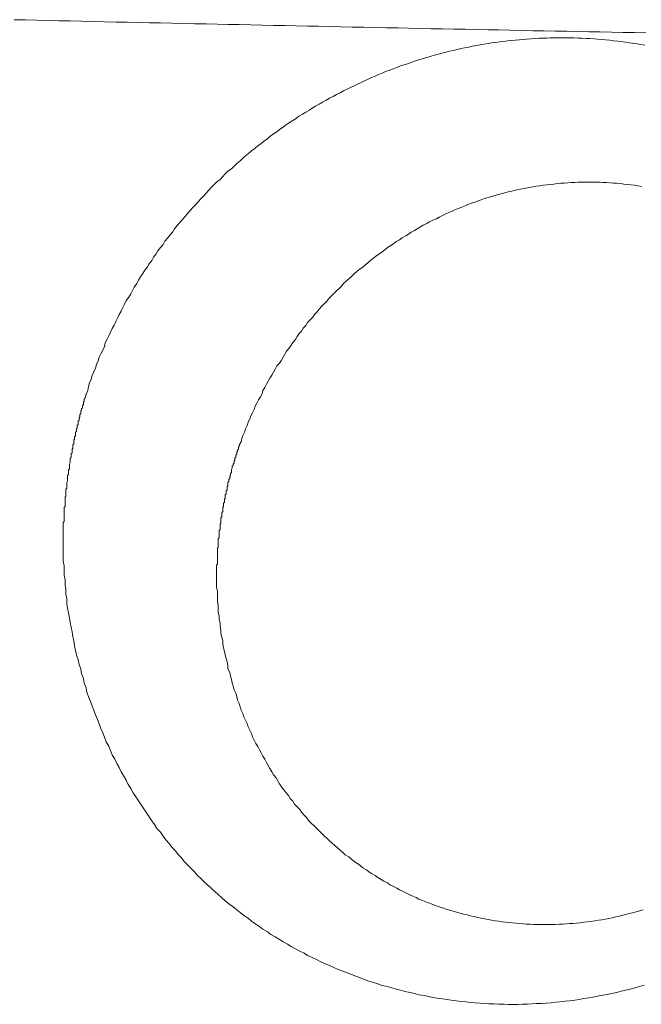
# Model space of a CAD drawing. Header units: millimetres. Extents: x -2274 to 12297, y -16157 to 26321.
# Tile 69 of 256: x -78.625 to -77.915, y -7056.334 to -7055.211. Entities that reach past the tile are written whole.
import ezdxf

# ---------------------------------------------------------------- set-up
doc = ezdxf.new("R2010")
doc.units = ezdxf.units.MM

msp = doc.modelspace()

# ---------------------------------------------------------------- linework, layer by layer
at = {"color": 253, "lineweight": 13}
for points in [[(-77.9103, -7055.2256, 0), (-77.9233, -7055.2253, 0), (-77.9363, -7055.2251, 0), (-77.9493, -7055.2248, 0), (-77.9623, -7055.2246, 0), (-77.9753, -7055.2244, 0), (-77.9883, -7055.2241, 0), (-78.0003, -7055.2239, 0), (-78.0133, -7055.2236, 0), (-78.0263, -7055.2234, 0), (-78.0393, -7055.2232, 0), (-78.0523, -7055.2229, 0), (-78.0653, -7055.2227, 0), (-78.0783, -7055.2224, 0), (-78.0903, -7055.2221, 0), (-78.1033, -7055.2219, 0), (-78.1163, -7055.2216, 0), (-78.1293, -7055.2214, 0), (-78.1423, -7055.2211, 0), (-78.1553, -7055.2209, 0), (-78.1683, -7055.2206, 0), (-78.1813, -7055.2203, 0), (-78.1933, -7055.2201, 0), (-78.2063, -7055.2198, 0), (-78.2193, -7055.2196, 0), (-78.2323, -7055.2193, 0), (-78.2453, -7055.219, 0), (-78.2583, -7055.2188, 0), (-78.2713, -7055.2185, 0), (-78.2843, -7055.2182, 0), (-78.2963, -7055.218, 0), (-78.3093, -7055.2177, 0), (-78.3223, -7055.2174, 0), (-78.3353, -7055.2171, 0), (-78.3483, -7055.2169, 0), (-78.3613, -7055.2166, 0), (-78.3743, -7055.2163, 0), (-78.3873, -7055.216, 0), (-78.3993, -7055.2158, 0), (-78.4123, -7055.2155, 0), (-78.4253, -7055.2152, 0), (-78.4383, -7055.2149, 0), (-78.4513, -7055.2147, 0), (-78.4643, -7055.2144, 0), (-78.4773, -7055.2141, 0), (-78.4903, -7055.2138, 0), (-78.5023, -7055.2135, 0), (-78.5153, -7055.2133, 0), (-78.5283, -7055.213, 0), (-78.5413, -7055.2127, 0), (-78.5543, -7055.2124, 0), (-78.5673, -7055.2121, 0), (-78.5803, -7055.2118, 0), (-78.5923, -7055.2116, 0), (-78.6053, -7055.2113, 0), (-78.6183, -7055.211, 0), (-78.6313, -7055.2107, 0)], [(-78.5503, -7055.6422, 0), (-78.5493, -7055.638, 0), (-78.5473, -7055.6337, 0), (-78.5463, -7055.6295, 0), (-78.5453, -7055.6253, 0), (-78.5433, -7055.6211, 0), (-78.5423, -7055.6169, 0), (-78.5403, -7055.6127, 0), (-78.5383, -7055.6085, 0), (-78.5373, -7055.6043, 0), (-78.5353, -7055.6002, 0), (-78.5343, -7055.596, 0), (-78.5323, -7055.5919, 0), (-78.5303, -7055.5878, 0), (-78.5283, -7055.5836, 0), (-78.5273, -7055.5795, 0), (-78.5253, -7055.5754, 0), (-78.5233, -7055.5714, 0), (-78.5213, -7055.5673, 0), (-78.5193, -7055.5632, 0), (-78.5173, -7055.5592, 0), (-78.5153, -7055.5552, 0), (-78.5133, -7055.5512, 0), (-78.5113, -7055.5472, 0), (-78.5093, -7055.5432, 0), (-78.5073, -7055.5392, 0), (-78.5053, -7055.5353, 0), (-78.5033, -7055.5313, 0), (-78.5003, -7055.5274, 0), (-78.4983, -7055.5235, 0), (-78.4963, -7055.5196, 0), (-78.4943, -7055.5158, 0), (-78.4913, -7055.5119, 0), (-78.4893, -7055.5081, 0), (-78.4873, -7055.5043, 0), (-78.4843, -7055.5005, 0), (-78.4823, -7055.4967, 0), (-78.4793, -7055.4929, 0), (-78.4773, -7055.4892, 0), (-78.4743, -7055.4854, 0), (-78.4723, -7055.4817, 0), (-78.4693, -7055.478, 0), (-78.4673, -7055.4744, 0), (-78.4643, -7055.4707, 0), (-78.4613, -7055.4671, 0), (-78.4593, -7055.4635, 0), (-78.4563, -7055.4599, 0), (-78.4533, -7055.4563, 0), (-78.4503, -7055.4528, 0), (-78.4483, -7055.4492, 0), (-78.4453, -7055.4457, 0), (-78.4423, -7055.4423, 0), (-78.4393, -7055.4388, 0), (-78.4363, -7055.4354, 0), (-78.4333, -7055.432, 0), (-78.4303, -7055.4286, 0), (-78.4273, -7055.4252, 0), (-78.4243, -7055.4219, 0), (-78.4213, -7055.4185, 0), (-78.4183, -7055.4153, 0), (-78.4153, -7055.412, 0), (-78.4123, -7055.4087, 0), (-78.4093, -7055.4055, 0), (-78.4063, -7055.4023, 0), (-78.4033, -7055.3992, 0), (-78.4003, -7055.396, 0), (-78.3963, -7055.3929, 0), (-78.3933, -7055.3898, 0), (-78.3903, -7055.3867, 0), (-78.3873, -7055.3837, 0), (-78.3833, -7055.3807, 0), (-78.3803, -7055.3777, 0), (-78.3773, -7055.3747, 0), (-78.3733, -7055.3718, 0), (-78.3703, -7055.3688, 0), (-78.3673, -7055.3659, 0), (-78.3633, -7055.3631, 0), (-78.3603, -7055.3602, 0), (-78.3563, -7055.3574, 0), (-78.3533, -7055.3547, 0), (-78.3493, -7055.3519, 0), (-78.3463, -7055.3492, 0), (-78.3423, -7055.3465, 0), (-78.3393, -7055.3438, 0), (-78.3353, -7055.3411, 0), (-78.3313, -7055.3385, 0), (-78.3283, -7055.3359, 0), (-78.3243, -7055.3333, 0), (-78.3213, -7055.3308, 0), (-78.3173, -7055.3283, 0), (-78.3133, -7055.3258, 0), (-78.3093, -7055.3233, 0), (-78.3063, -7055.3209, 0), (-78.3023, -7055.3185, 0), (-78.2983, -7055.3161, 0), (-78.2943, -7055.3138, 0), (-78.2913, -7055.3115, 0), (-78.2873, -7055.3092, 0), (-78.2833, -7055.3069, 0), (-78.2793, -7055.3047, 0), (-78.2753, -7055.3025, 0), (-78.2713, -7055.3004, 0), (-78.2673, -7055.2982, 0), (-78.2633, -7055.2961, 0), (-78.2593, -7055.294, 0), (-78.2553, -7055.292, 0), (-78.2513, -7055.29, 0), (-78.2473, -7055.288, 0), (-78.2433, -7055.286, 0), (-78.2393, -7055.2841, 0), (-78.2353, -7055.2822, 0), (-78.2313, -7055.2804, 0), (-78.2273, -7055.2785, 0), (-78.2233, -7055.2767, 0), (-78.2193, -7055.275, 0), (-78.2153, -7055.2732, 0), (-78.2113, -7055.2715, 0), (-78.2073, -7055.2699, 0), (-78.2023, -7055.2682, 0), (-78.1983, -7055.2666, 0), (-78.1943, -7055.2651, 0), (-78.1903, -7055.2635, 0), (-78.1863, -7055.262, 0), (-78.1813, -7055.2606, 0), (-78.1773, -7055.2591, 0), (-78.1733, -7055.2577, 0), (-78.1693, -7055.2564, 0), (-78.1643, -7055.2551, 0), (-78.1603, -7055.2538, 0), (-78.1563, -7055.2525, 0), (-78.1513, -7055.2513, 0), (-78.1473, -7055.2501, 0), (-78.1433, -7055.2489, 0), (-78.1383, -7055.2478, 0), (-78.1343, -7055.2467, 0), (-78.1303, -7055.2457, 0), (-78.1253, -7055.2447, 0), (-78.1213, -7055.2437, 0), (-78.1173, -7055.2428, 0), (-78.1123, -7055.2419, 0), (-78.1083, -7055.241, 0), (-78.1033, -7055.2402, 0), (-78.0993, -7055.2394, 0), (-78.0953, -7055.2386, 0), (-78.0903, -7055.2379, 0), (-78.0863, -7055.2372, 0), (-78.0813, -7055.2366, 0), (-78.0773, -7055.236, 0), (-78.0723, -7055.2354, 0), (-78.0683, -7055.2349, 0), (-78.0633, -7055.2344, 0), (-78.0593, -7055.2339, 0), (-78.0543, -7055.2335, 0), (-78.0503, -7055.2331, 0), (-78.0463, -7055.2328, 0), (-78.0413, -7055.2324, 0), (-78.0373, -7055.2322, 0), (-78.0323, -7055.2319, 0), (-78.0283, -7055.2317, 0), (-78.0233, -7055.2316, 0), (-78.0193, -7055.2314, 0), (-78.0143, -7055.2314, 0), (-78.0103, -7055.2313, 0), (-78.0053, -7055.2313, 0), (-78.0013, -7055.2313, 0), (-77.9963, -7055.2314, 0), (-77.9923, -7055.2315, 0), (-77.9873, -7055.2316, 0), (-77.9833, -7055.2318, 0), (-77.9783, -7055.232, 0), (-77.9743, -7055.2323, 0), (-77.9693, -7055.2326, 0), (-77.9653, -7055.2329, 0), (-77.9603, -7055.2333, 0), (-77.9563, -7055.2337, 0), (-77.9513, -7055.2341, 0), (-77.9473, -7055.2346, 0), (-77.9423, -7055.2351, 0), (-77.9383, -7055.2357, 0), (-77.9333, -7055.2363, 0), (-77.9293, -7055.2369, 0), (-77.9253, -7055.2376, 0), (-77.9203, -7055.2383, 0), (-77.9163, -7055.239, 0), (-77.9113, -7055.2398, 0)], [(-77.9153, -7055.4009, 0), (-77.9193, -7055.4003, 0), (-77.9233, -7055.3997, 0), (-77.9273, -7055.3992, 0), (-77.9313, -7055.3987, 0), (-77.9353, -7055.3982, 0), (-77.9393, -7055.3978, 0), (-77.9433, -7055.3974, 0), (-77.9473, -7055.3971, 0), (-77.9513, -7055.3968, 0), (-77.9553, -7055.3966, 0), (-77.9593, -7055.3964, 0), (-77.9633, -7055.3962, 0), (-77.9673, -7055.3961, 0), (-77.9713, -7055.3961, 0), (-77.9753, -7055.396, 0), (-77.9793, -7055.3961, 0), (-77.9833, -7055.3961, 0), (-77.9873, -7055.3962, 0), (-77.9913, -7055.3964, 0), (-77.9953, -7055.3966, 0), (-77.9993, -7055.3968, 0), (-78.0033, -7055.3971, 0), (-78.0073, -7055.3974, 0), (-78.0113, -7055.3978, 0), (-78.0153, -7055.3982, 0), (-78.0193, -7055.3986, 0), (-78.0233, -7055.3991, 0), (-78.0273, -7055.3996, 0), (-78.0313, -7055.4002, 0), (-78.0353, -7055.4008, 0), (-78.0393, -7055.4015, 0), (-78.0433, -7055.4022, 0), (-78.0473, -7055.4029, 0), (-78.0513, -7055.4037, 0), (-78.0553, -7055.4045, 0), (-78.0593, -7055.4054, 0), (-78.0633, -7055.4063, 0), (-78.0673, -7055.4072, 0), (-78.0713, -7055.4082, 0), (-78.0743, -7055.4092, 0), (-78.0783, -7055.4103, 0), (-78.0823, -7055.4114, 0), (-78.0863, -7055.4125, 0), (-78.0903, -7055.4137, 0), (-78.0943, -7055.4149, 0), (-78.0983, -7055.4162, 0), (-78.1013, -7055.4175, 0), (-78.1053, -7055.4188, 0), (-78.1093, -7055.4202, 0), (-78.1133, -7055.4216, 0), (-78.1163, -7055.4231, 0), (-78.1203, -7055.4246, 0), (-78.1243, -7055.4261, 0), (-78.1283, -7055.4277, 0), (-78.1313, -7055.4293, 0), (-78.1353, -7055.4309, 0), (-78.1393, -7055.4326, 0), (-78.1423, -7055.4343, 0), (-78.1463, -7055.436, 0), (-78.1493, -7055.4378, 0), (-78.1533, -7055.4396, 0), (-78.1573, -7055.4415, 0), (-78.1603, -7055.4433, 0), (-78.1643, -7055.4453, 0), (-78.1673, -7055.4472, 0), (-78.1713, -7055.4492, 0), (-78.1743, -7055.4512, 0), (-78.1783, -7055.4533, 0), (-78.1813, -7055.4553, 0), (-78.1843, -7055.4575, 0), (-78.1883, -7055.4596, 0), (-78.1913, -7055.4618, 0), (-78.1953, -7055.464, 0), (-78.1983, -7055.4663, 0), (-78.2013, -7055.4685, 0), (-78.2053, -7055.4708, 0), (-78.2083, -7055.4732, 0), (-78.2113, -7055.4755, 0), (-78.2143, -7055.4779, 0), (-78.2183, -7055.4804, 0), (-78.2213, -7055.4828, 0), (-78.2243, -7055.4853, 0), (-78.2273, -7055.4879, 0), (-78.2303, -7055.4904, 0), (-78.2333, -7055.493, 0), (-78.2373, -7055.4956, 0), (-78.2403, -7055.4982, 0), (-78.2433, -7055.5009, 0), (-78.2463, -7055.5036, 0), (-78.2493, -7055.5063, 0), (-78.2523, -7055.509, 0), (-78.2553, -7055.5118, 0), (-78.2573, -7055.5146, 0), (-78.2603, -7055.5174, 0), (-78.2633, -7055.5203, 0), (-78.2663, -7055.5232, 0), (-78.2693, -7055.5261, 0), (-78.2723, -7055.529, 0), (-78.2743, -7055.532, 0), (-78.2773, -7055.5349, 0), (-78.2803, -7055.5379, 0), (-78.2833, -7055.541, 0), (-78.2853, -7055.544, 0), (-78.2883, -7055.5471, 0), (-78.2903, -7055.5502, 0), (-78.2933, -7055.5533, 0), (-78.2963, -7055.5564, 0), (-78.2983, -7055.5596, 0), (-78.3013, -7055.5628, 0), (-78.3033, -7055.566, 0), (-78.3063, -7055.5692, 0), (-78.3083, -7055.5724, 0), (-78.3103, -7055.5757, 0), (-78.3133, -7055.579, 0), (-78.3153, -7055.5823, 0), (-78.3173, -7055.5856, 0), (-78.3203, -7055.5889, 0), (-78.3223, -7055.5923, 0), (-78.3243, -7055.5957, 0), (-78.3263, -7055.5991, 0), (-78.3283, -7055.6025, 0), (-78.3313, -7055.6059, 0), (-78.3333, -7055.6094, 0), (-78.3353, -7055.6128, 0), (-78.3373, -7055.6163, 0), (-78.3393, -7055.6198, 0), (-78.3413, -7055.6233, 0), (-78.3433, -7055.6268, 0), (-78.3453, -7055.6304, 0), (-78.3473, -7055.6339, 0), (-78.3483, -7055.6375, 0), (-78.3503, -7055.6411, 0), (-78.3523, -7055.6447, 0), (-78.3543, -7055.6483, 0), (-78.3563, -7055.6519, 0), (-78.3573, -7055.6556, 0), (-78.3593, -7055.6592, 0), (-78.3613, -7055.6629, 0), (-78.3623, -7055.6665, 0), (-78.3643, -7055.6702, 0), (-78.3653, -7055.6739, 0), (-78.3673, -7055.6776, 0), (-78.3683, -7055.6814, 0), (-78.3703, -7055.6851, 0), (-78.3713, -7055.6888, 0), (-78.3723, -7055.6926, 0), (-78.3743, -7055.6963, 0)], [(-78.5503, -7055.6423, 0), (-78.5513, -7055.6436, 0), (-78.5513, -7055.6448, 0), (-78.5513, -7055.6461, 0), (-78.5523, -7055.6473, 0), (-78.5523, -7055.6486, 0), (-78.5523, -7055.6499, 0), (-78.5533, -7055.6511, 0), (-78.5533, -7055.6524, 0), (-78.5533, -7055.6536, 0), (-78.5543, -7055.6549, 0), (-78.5543, -7055.6562, 0), (-78.5553, -7055.6574, 0), (-78.5553, -7055.6587, 0), (-78.5553, -7055.66, 0), (-78.5563, -7055.6612, 0), (-78.5563, -7055.6625, 0), (-78.5563, -7055.6638, 0), (-78.5573, -7055.6651, 0), (-78.5573, -7055.6663, 0), (-78.5573, -7055.6676, 0), (-78.5583, -7055.6689, 0), (-78.5583, -7055.6702, 0), (-78.5583, -7055.6714, 0), (-78.5583, -7055.6727, 0), (-78.5593, -7055.674, 0), (-78.5593, -7055.6753, 0), (-78.5593, -7055.6766, 0), (-78.5603, -7055.6778, 0), (-78.5603, -7055.6791, 0), (-78.5603, -7055.6804, 0), (-78.5613, -7055.6817, 0), (-78.5613, -7055.683, 0), (-78.5613, -7055.6843, 0), (-78.5613, -7055.6855, 0), (-78.5623, -7055.6868, 0), (-78.5623, -7055.6881, 0), (-78.5623, -7055.6894, 0), (-78.5633, -7055.6907, 0), (-78.5633, -7055.692, 0), (-78.5633, -7055.6933, 0), (-78.5633, -7055.6946, 0), (-78.5643, -7055.6959, 0), (-78.5643, -7055.6972, 0), (-78.5643, -7055.6984, 0), (-78.5643, -7055.6997, 0), (-78.5653, -7055.701, 0), (-78.5653, -7055.7023, 0), (-78.5653, -7055.7036, 0), (-78.5653, -7055.7049, 0), (-78.5663, -7055.7062, 0), (-78.5663, -7055.7075, 0), (-78.5663, -7055.7088, 0), (-78.5663, -7055.7101, 0), (-78.5673, -7055.7114, 0), (-78.5673, -7055.7127, 0), (-78.5673, -7055.714, 0), (-78.5673, -7055.7153, 0), (-78.5673, -7055.7166, 0), (-78.5683, -7055.7179, 0), (-78.5683, -7055.7192, 0), (-78.5683, -7055.7205, 0), (-78.5683, -7055.7218, 0), (-78.5683, -7055.7231, 0), (-78.5693, -7055.7244, 0), (-78.5693, -7055.7257, 0), (-78.5693, -7055.727, 0), (-78.5693, -7055.7283, 0), (-78.5693, -7055.7296, 0), (-78.5703, -7055.7309, 0), (-78.5703, -7055.7323, 0), (-78.5703, -7055.7336, 0), (-78.5703, -7055.7349, 0), (-78.5703, -7055.7362, 0), (-78.5703, -7055.7375, 0), (-78.5713, -7055.7388, 0), (-78.5713, -7055.7401, 0), (-78.5713, -7055.7414, 0), (-78.5713, -7055.7427, 0), (-78.5713, -7055.744, 0), (-78.5713, -7055.7453, 0), (-78.5723, -7055.7466, 0), (-78.5723, -7055.748, 0), (-78.5723, -7055.7493, 0), (-78.5723, -7055.7506, 0), (-78.5723, -7055.7519, 0), (-78.5723, -7055.7532, 0), (-78.5723, -7055.7545, 0), (-78.5733, -7055.7558, 0), (-78.5733, -7055.7571, 0), (-78.5733, -7055.7584, 0), (-78.5733, -7055.7598, 0), (-78.5733, -7055.7611, 0), (-78.5733, -7055.7624, 0), (-78.5733, -7055.7637, 0), (-78.5733, -7055.765, 0), (-78.5733, -7055.7663, 0), (-78.5743, -7055.7676, 0), (-78.5743, -7055.7689, 0), (-78.5743, -7055.7703, 0), (-78.5743, -7055.7716, 0), (-78.5743, -7055.7729, 0), (-78.5743, -7055.7742, 0), (-78.5743, -7055.7755, 0), (-78.5743, -7055.7768, 0), (-78.5743, -7055.7781, 0), (-78.5743, -7055.7795, 0), (-78.5743, -7055.7808, 0), (-78.5743, -7055.7821, 0), (-78.5743, -7055.7834, 0), (-78.5753, -7055.7847, 0), (-78.5753, -7055.786, 0), (-78.5753, -7055.7873, 0), (-78.5753, -7055.7886, 0), (-78.5753, -7055.79, 0), (-78.5753, -7055.7913, 0), (-78.5753, -7055.7926, 0), (-78.5753, -7055.7939, 0), (-78.5753, -7055.7952, 0), (-78.5753, -7055.7965, 0), (-78.5753, -7055.7978, 0), (-78.5753, -7055.7992, 0), (-78.5753, -7055.8005, 0), (-78.5753, -7055.8018, 0), (-78.5753, -7055.8031, 0), (-78.5753, -7055.8044, 0), (-78.5753, -7055.8057, 0), (-78.5753, -7055.807, 0)], [(-78.3743, -7055.6964, 0), (-78.3743, -7055.6975, 0), (-78.3753, -7055.6986, 0), (-78.3753, -7055.6998, 0), (-78.3753, -7055.7009, 0), (-78.3763, -7055.7021, 0), (-78.3763, -7055.7032, 0), (-78.3773, -7055.7043, 0), (-78.3773, -7055.7055, 0), (-78.3773, -7055.7066, 0), (-78.3783, -7055.7078, 0), (-78.3783, -7055.7089, 0), (-78.3783, -7055.71, 0), (-78.3793, -7055.7112, 0), (-78.3793, -7055.7123, 0), (-78.3793, -7055.7135, 0), (-78.3803, -7055.7146, 0), (-78.3803, -7055.7158, 0), (-78.3803, -7055.7169, 0), (-78.3813, -7055.7181, 0), (-78.3813, -7055.7193, 0), (-78.3823, -7055.7204, 0), (-78.3823, -7055.7216, 0), (-78.3823, -7055.7227, 0), (-78.3833, -7055.7239, 0), (-78.3833, -7055.725, 0), (-78.3833, -7055.7262, 0), (-78.3833, -7055.7274, 0), (-78.3843, -7055.7285, 0), (-78.3843, -7055.7297, 0), (-78.3843, -7055.7309, 0), (-78.3853, -7055.732, 0), (-78.3853, -7055.7332, 0), (-78.3853, -7055.7344, 0), (-78.3863, -7055.7355, 0), (-78.3863, -7055.7367, 0), (-78.3863, -7055.7379, 0), (-78.3873, -7055.739, 0), (-78.3873, -7055.7402, 0), (-78.3873, -7055.7414, 0), (-78.3873, -7055.7425, 0), (-78.3883, -7055.7437, 0), (-78.3883, -7055.7449, 0), (-78.3883, -7055.7461, 0), (-78.3883, -7055.7473, 0), (-78.3893, -7055.7484, 0), (-78.3893, -7055.7496, 0), (-78.3893, -7055.7508, 0), (-78.3893, -7055.752, 0), (-78.3903, -7055.7531, 0), (-78.3903, -7055.7543, 0), (-78.3903, -7055.7555, 0), (-78.3903, -7055.7567, 0), (-78.3913, -7055.7579, 0), (-78.3913, -7055.7591, 0), (-78.3913, -7055.7602, 0), (-78.3913, -7055.7614, 0), (-78.3923, -7055.7626, 0), (-78.3923, -7055.7638, 0), (-78.3923, -7055.765, 0), (-78.3923, -7055.7662, 0), (-78.3933, -7055.7674, 0), (-78.3933, -7055.7686, 0), (-78.3933, -7055.7697, 0), (-78.3933, -7055.7709, 0), (-78.3933, -7055.7721, 0), (-78.3943, -7055.7733, 0), (-78.3943, -7055.7745, 0), (-78.3943, -7055.7757, 0), (-78.3943, -7055.7769, 0), (-78.3943, -7055.7781, 0), (-78.3953, -7055.7793, 0), (-78.3953, -7055.7805, 0), (-78.3953, -7055.7817, 0), (-78.3953, -7055.7829, 0), (-78.3953, -7055.7841, 0), (-78.3953, -7055.7853, 0), (-78.3963, -7055.7864, 0), (-78.3963, -7055.7876, 0), (-78.3963, -7055.7888, 0), (-78.3963, -7055.79, 0), (-78.3963, -7055.7912, 0), (-78.3963, -7055.7924, 0), (-78.3973, -7055.7936, 0), (-78.3973, -7055.7948, 0), (-78.3973, -7055.796, 0), (-78.3973, -7055.7972, 0), (-78.3973, -7055.7984, 0), (-78.3973, -7055.7996, 0), (-78.3973, -7055.8008, 0), (-78.3973, -7055.802, 0), (-78.3983, -7055.8032, 0), (-78.3983, -7055.8044, 0), (-78.3983, -7055.8056, 0), (-78.3983, -7055.8068, 0), (-78.3983, -7055.808, 0), (-78.3983, -7055.8092, 0), (-78.3983, -7055.8104, 0), (-78.3983, -7055.8116, 0), (-78.3983, -7055.8128, 0), (-78.3993, -7055.814, 0), (-78.3993, -7055.8152, 0), (-78.3993, -7055.8164, 0), (-78.3993, -7055.8176, 0), (-78.3993, -7055.8188, 0), (-78.3993, -7055.82, 0), (-78.3993, -7055.8212, 0), (-78.3993, -7055.8224, 0), (-78.3993, -7055.8236, 0), (-78.3993, -7055.8248, 0), (-78.3993, -7055.826, 0), (-78.3993, -7055.8272, 0), (-78.3993, -7055.8284, 0), (-78.3993, -7055.8296, 0), (-78.3993, -7055.8309, 0), (-78.3993, -7055.8321, 0), (-78.4003, -7055.8333, 0), (-78.4003, -7055.8345, 0), (-78.4003, -7055.8357, 0), (-78.4003, -7055.8369, 0), (-78.4003, -7055.8381, 0), (-78.4003, -7055.8393, 0), (-78.4003, -7055.8405, 0), (-78.4003, -7055.8417, 0), (-78.4003, -7055.8429, 0), (-78.4003, -7055.8441, 0), (-78.4003, -7055.8453, 0), (-78.4003, -7055.8465, 0)], [(-78.5753, -7055.807, 0), (-78.5753, -7055.8124, 0), (-78.5753, -7055.8178, 0), (-78.5753, -7055.8231, 0), (-78.5753, -7055.8285, 0), (-78.5743, -7055.8339, 0), (-78.5743, -7055.8393, 0), (-78.5743, -7055.8447, 0), (-78.5733, -7055.8501, 0), (-78.5733, -7055.8555, 0), (-78.5723, -7055.8609, 0), (-78.5723, -7055.8663, 0), (-78.5713, -7055.8716, 0), (-78.5713, -7055.877, 0), (-78.5703, -7055.8824, 0), (-78.5693, -7055.8878, 0), (-78.5683, -7055.8932, 0), (-78.5673, -7055.8986, 0), (-78.5663, -7055.904, 0), (-78.5653, -7055.9093, 0), (-78.5643, -7055.9147, 0), (-78.5633, -7055.9201, 0), (-78.5623, -7055.9254, 0), (-78.5613, -7055.9307, 0), (-78.5603, -7055.9361, 0), (-78.5583, -7055.9414, 0), (-78.5573, -7055.9467, 0), (-78.5553, -7055.952, 0), (-78.5543, -7055.9573, 0), (-78.5523, -7055.9626, 0), (-78.5513, -7055.9678, 0), (-78.5493, -7055.9731, 0), (-78.5483, -7055.9783, 0), (-78.5463, -7055.9835, 0), (-78.5443, -7055.9887, 0), (-78.5423, -7055.9939, 0), (-78.5403, -7055.9991, 0), (-78.5383, -7056.0042, 0), (-78.5363, -7056.0094, 0), (-78.5343, -7056.0145, 0), (-78.5323, -7056.0196, 0), (-78.5303, -7056.0246, 0), (-78.5283, -7056.0297, 0), (-78.5263, -7056.0347, 0), (-78.5233, -7056.0397, 0), (-78.5213, -7056.0447, 0), (-78.5193, -7056.0496, 0), (-78.5163, -7056.0546, 0), (-78.5143, -7056.0595, 0), (-78.5113, -7056.0643, 0), (-78.5093, -7056.0692, 0), (-78.5063, -7056.074, 0), (-78.5033, -7056.0788, 0), (-78.5013, -7056.0836, 0), (-78.4983, -7056.0883, 0), (-78.4953, -7056.093, 0), (-78.4923, -7056.0977, 0), (-78.4893, -7056.1023, 0), (-78.4863, -7056.1069, 0), (-78.4833, -7056.1115, 0), (-78.4803, -7056.116, 0), (-78.4773, -7056.1205, 0), (-78.4743, -7056.1249, 0), (-78.4713, -7056.1294, 0), (-78.4683, -7056.1338, 0), (-78.4643, -7056.1381, 0), (-78.4613, -7056.1424, 0), (-78.4583, -7056.1467, 0), (-78.4543, -7056.1509, 0), (-78.4513, -7056.1551, 0), (-78.4473, -7056.1592, 0), (-78.4443, -7056.1633, 0), (-78.4403, -7056.1674, 0), (-78.4373, -7056.1714, 0), (-78.4333, -7056.1754, 0), (-78.4293, -7056.1793, 0), (-78.4253, -7056.1832, 0), (-78.4223, -7056.1871, 0), (-78.4183, -7056.1909, 0), (-78.4143, -7056.1947, 0), (-78.4103, -7056.1984, 0), (-78.4063, -7056.202, 0), (-78.4023, -7056.2057, 0), (-78.3983, -7056.2093, 0), (-78.3943, -7056.2128, 0), (-78.3903, -7056.2163, 0), (-78.3863, -7056.2197, 0), (-78.3813, -7056.2231, 0), (-78.3773, -7056.2265, 0), (-78.3733, -7056.2298, 0), (-78.3693, -7056.2331, 0), (-78.3643, -7056.2363, 0), (-78.3603, -7056.2395, 0), (-78.3563, -7056.2426, 0), (-78.3513, -7056.2456, 0), (-78.3473, -7056.2487, 0), (-78.3423, -7056.2516, 0), (-78.3383, -7056.2546, 0), (-78.3333, -7056.2574, 0), (-78.3283, -7056.2603, 0), (-78.3243, -7056.2631, 0), (-78.3193, -7056.2658, 0), (-78.3153, -7056.2685, 0), (-78.3103, -7056.2711, 0), (-78.3053, -7056.2737, 0), (-78.3003, -7056.2762, 0), (-78.2963, -7056.2787, 0), (-78.2913, -7056.2811, 0), (-78.2863, -7056.2835, 0), (-78.2813, -7056.2858, 0), (-78.2763, -7056.2881, 0), (-78.2713, -7056.2903, 0), (-78.2663, -7056.2925, 0), (-78.2613, -7056.2946, 0), (-78.2563, -7056.2966, 0), (-78.2513, -7056.2986, 0), (-78.2463, -7056.3006, 0), (-78.2413, -7056.3025, 0), (-78.2363, -7056.3043, 0), (-78.2313, -7056.3061, 0), (-78.2263, -7056.3079, 0), (-78.2213, -7056.3096, 0), (-78.2163, -7056.3112, 0), (-78.2113, -7056.3128, 0), (-78.2053, -7056.3143, 0), (-78.2003, -7056.3158, 0), (-78.1953, -7056.3172, 0), (-78.1903, -7056.3185, 0), (-78.1853, -7056.3199, 0), (-78.1793, -7056.3211, 0), (-78.1743, -7056.3223, 0), (-78.1693, -7056.3235, 0), (-78.1633, -7056.3245, 0), (-78.1583, -7056.3256, 0), (-78.1533, -7056.3265, 0), (-78.1483, -7056.3275, 0), (-78.1423, -7056.3283, 0), (-78.1373, -7056.3291, 0), (-78.1323, -7056.3299, 0), (-78.1263, -7056.3306, 0), (-78.1213, -7056.3312, 0), (-78.1153, -7056.3318, 0), (-78.1103, -7056.3323, 0), (-78.1053, -7056.3328, 0), (-78.0993, -7056.3332, 0), (-78.0943, -7056.3336, 0), (-78.0893, -7056.3339, 0), (-78.0833, -7056.3341, 0), (-78.0783, -7056.3343, 0), (-78.0723, -7056.3344, 0), (-78.0673, -7056.3345, 0), (-78.0623, -7056.3345, 0), (-78.0563, -7056.3345, 0), (-78.0513, -7056.3344, 0), (-78.0453, -7056.3342, 0), (-78.0403, -7056.334, 0), (-78.0353, -7056.3337, 0), (-78.0293, -7056.3334, 0), (-78.0243, -7056.333, 0), (-78.0183, -7056.3326, 0), (-78.0133, -7056.3321, 0), (-78.0083, -7056.3316, 0), (-78.0023, -7056.331, 0), (-77.9973, -7056.3303, 0), (-77.9913, -7056.3296, 0), (-77.9863, -7056.3288, 0), (-77.9813, -7056.328, 0), (-77.9753, -7056.3272, 0), (-77.9703, -7056.3262, 0), (-77.9653, -7056.3253, 0), (-77.9593, -7056.3242, 0), (-77.9543, -7056.3232, 0), (-77.9493, -7056.322, 0), (-77.9433, -7056.3209, 0), (-77.9383, -7056.3196, 0), (-77.9333, -7056.3183, 0), (-77.9283, -7056.317, 0), (-77.9223, -7056.3156, 0), (-77.9173, -7056.3142, 0), (-77.9123, -7056.3127, 0)], [(-78.4003, -7055.8465, 0), (-78.4003, -7055.8505, 0), (-78.4003, -7055.8545, 0), (-78.4003, -7055.8586, 0), (-78.3993, -7055.8627, 0), (-78.3993, -7055.8667, 0), (-78.3993, -7055.8708, 0), (-78.3993, -7055.8748, 0), (-78.3983, -7055.8789, 0), (-78.3983, -7055.883, 0), (-78.3983, -7055.887, 0), (-78.3973, -7055.8911, 0), (-78.3973, -7055.8952, 0), (-78.3963, -7055.8992, 0), (-78.3963, -7055.9033, 0), (-78.3953, -7055.9073, 0), (-78.3953, -7055.9114, 0), (-78.3943, -7055.9154, 0), (-78.3933, -7055.9195, 0), (-78.3933, -7055.9235, 0), (-78.3923, -7055.9276, 0), (-78.3913, -7055.9316, 0), (-78.3903, -7055.9356, 0), (-78.3893, -7055.9396, 0), (-78.3883, -7055.9437, 0), (-78.3873, -7055.9477, 0), (-78.3873, -7055.9517, 0), (-78.3853, -7055.9556, 0), (-78.3843, -7055.9596, 0), (-78.3833, -7055.9636, 0), (-78.3823, -7055.9676, 0), (-78.3813, -7055.9715, 0), (-78.3803, -7055.9754, 0), (-78.3783, -7055.9794, 0), (-78.3773, -7055.9833, 0), (-78.3763, -7055.9872, 0), (-78.3743, -7055.9911, 0), (-78.3733, -7055.995, 0), (-78.3723, -7055.9988, 0), (-78.3703, -7056.0027, 0), (-78.3693, -7056.0065, 0), (-78.3673, -7056.0103, 0), (-78.3653, -7056.0141, 0), (-78.3643, -7056.0179, 0), (-78.3623, -7056.0217, 0), (-78.3603, -7056.0255, 0), (-78.3593, -7056.0292, 0), (-78.3573, -7056.0329, 0), (-78.3553, -7056.0366, 0), (-78.3533, -7056.0403, 0), (-78.3513, -7056.0439, 0), (-78.3493, -7056.0476, 0), (-78.3473, -7056.0512, 0), (-78.3453, -7056.0548, 0), (-78.3433, -7056.0584, 0), (-78.3413, -7056.0619, 0), (-78.3393, -7056.0655, 0), (-78.3373, -7056.069, 0), (-78.3353, -7056.0724, 0), (-78.3323, -7056.0759, 0), (-78.3303, -7056.0793, 0), (-78.3283, -7056.0827, 0), (-78.3263, -7056.0861, 0), (-78.3233, -7056.0895, 0), (-78.3213, -7056.0928, 0), (-78.3183, -7056.0961, 0), (-78.3163, -7056.0994, 0), (-78.3133, -7056.1026, 0), (-78.3113, -7056.1059, 0), (-78.3083, -7056.109, 0), (-78.3053, -7056.1122, 0), (-78.3033, -7056.1153, 0), (-78.3003, -7056.1184, 0), (-78.2973, -7056.1215, 0), (-78.2953, -7056.1246, 0), (-78.2923, -7056.1276, 0), (-78.2893, -7056.1305, 0), (-78.2863, -7056.1335, 0), (-78.2833, -7056.1364, 0), (-78.2803, -7056.1393, 0), (-78.2773, -7056.1421, 0), (-78.2743, -7056.145, 0), (-78.2713, -7056.1477, 0), (-78.2683, -7056.1505, 0), (-78.2653, -7056.1532, 0), (-78.2623, -7056.1559, 0), (-78.2593, -7056.1585, 0), (-78.2563, -7056.1612, 0), (-78.2533, -7056.1637, 0), (-78.2493, -7056.1663, 0), (-78.2463, -7056.1688, 0), (-78.2433, -7056.1713, 0), (-78.2393, -7056.1737, 0), (-78.2363, -7056.1761, 0), (-78.2333, -7056.1785, 0), (-78.2293, -7056.1808, 0), (-78.2263, -7056.1831, 0), (-78.2233, -7056.1853, 0), (-78.2193, -7056.1875, 0), (-78.2163, -7056.1897, 0), (-78.2123, -7056.1919, 0), (-78.2093, -7056.1939, 0), (-78.2053, -7056.196, 0), (-78.2023, -7056.198, 0), (-78.1983, -7056.2, 0), (-78.1943, -7056.2019, 0), (-78.1913, -7056.2038, 0), (-78.1873, -7056.2057, 0), (-78.1833, -7056.2075, 0), (-78.1803, -7056.2092, 0), (-78.1763, -7056.211, 0), (-78.1723, -7056.2126, 0), (-78.1693, -7056.2143, 0), (-78.1653, -7056.2159, 0), (-78.1613, -7056.2174, 0), (-78.1573, -7056.2189, 0), (-78.1533, -7056.2204, 0), (-78.1503, -7056.2218, 0), (-78.1463, -7056.2232, 0), (-78.1423, -7056.2245, 0), (-78.1383, -7056.2258, 0), (-78.1343, -7056.227, 0), (-78.1303, -7056.2282, 0), (-78.1263, -7056.2294, 0), (-78.1223, -7056.2305, 0), (-78.1183, -7056.2315, 0), (-78.1143, -7056.2325, 0), (-78.1103, -7056.2335, 0), (-78.1063, -7056.2344, 0), (-78.1023, -7056.2353, 0), (-78.0983, -7056.2361, 0), (-78.0943, -7056.2369, 0), (-78.0903, -7056.2377, 0), (-78.0863, -7056.2384, 0), (-78.0823, -7056.239, 0), (-78.0783, -7056.2396, 0), (-78.0743, -7056.2402, 0), (-78.0703, -7056.2407, 0), (-78.0663, -7056.2412, 0), (-78.0623, -7056.2416, 0), (-78.0583, -7056.242, 0), (-78.0543, -7056.2423, 0), (-78.0503, -7056.2426, 0), (-78.0463, -7056.2428, 0), (-78.0423, -7056.2431, 0), (-78.0383, -7056.2432, 0), (-78.0343, -7056.2433, 0), (-78.0303, -7056.2434, 0), (-78.0253, -7056.2434, 0), (-78.0213, -7056.2434, 0), (-78.0173, -7056.2434, 0), (-78.0133, -7056.2432, 0), (-78.0093, -7056.2431, 0), (-78.0053, -7056.2429, 0), (-78.0013, -7056.2427, 0), (-77.9973, -7056.2424, 0), (-77.9933, -7056.2421, 0), (-77.9893, -7056.2417, 0), (-77.9853, -7056.2413, 0), (-77.9813, -7056.2408, 0), (-77.9773, -7056.2403, 0), (-77.9733, -7056.2398, 0), (-77.9683, -7056.2392, 0), (-77.9643, -7056.2386, 0), (-77.9603, -7056.2379, 0), (-77.9563, -7056.2372, 0), (-77.9523, -7056.2364, 0), (-77.9483, -7056.2356, 0), (-77.9443, -7056.2348, 0), (-77.9403, -7056.2339, 0), (-77.9363, -7056.2329, 0), (-77.9333, -7056.232, 0), (-77.9293, -7056.231, 0), (-77.9253, -7056.2299, 0), (-77.9213, -7056.2288, 0), (-77.9173, -7056.2277, 0), (-77.9133, -7056.2265, 0)]]:
    msp.add_polyline3d(points, dxfattribs=at)

doc.saveas('drawing.dxf')
